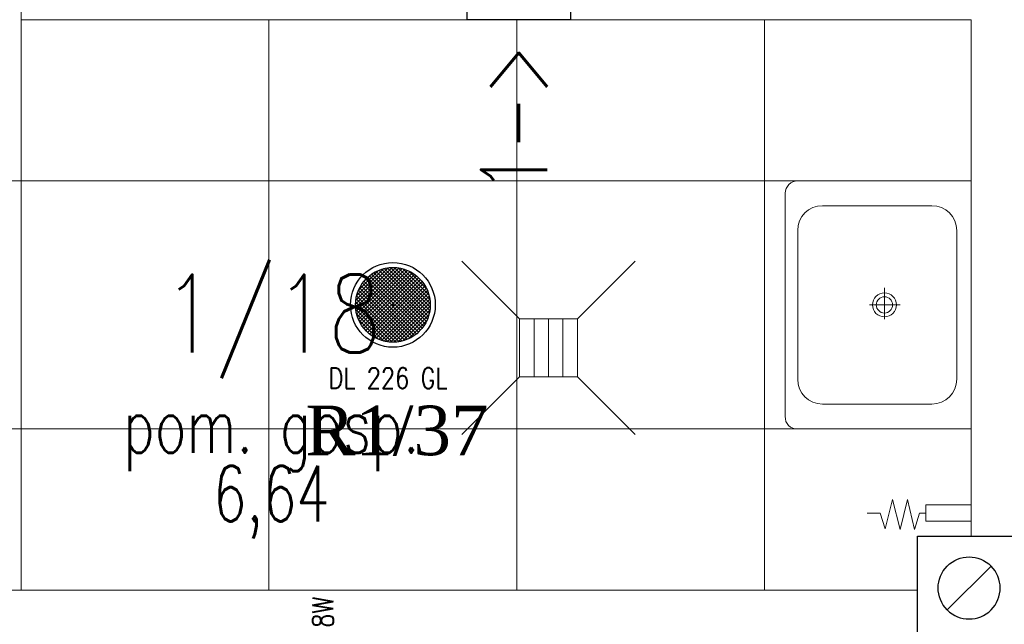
# Model space of a CAD drawing. Header units: centimetres. Extents: x 88729 to 133553, y -16225 to 14174.
# Tile 229 of 231: x 93991 to 94229, y -9032 to -8886. Entities that reach past the tile are written whole.
import ezdxf
from ezdxf.enums import TextEntityAlignment as Align

# ---------------------------------------------------------------- set-up
doc = ezdxf.new("R2010")
doc.units = ezdxf.units.CM
doc.layers.add('A-ARMATURA', color=252, linetype='Continuous', lineweight=5)
doc.layers.add('E_Istn_pozostaje', color=132, linetype='Continuous', lineweight=25)
for name, color, linetype in [('A-SCIANY', 252, 'Continuous'), ('A-SUFITY', 252, 'Continuous'), ('B-IWE', 252, 'Continuous'), ('B-IWE-KAN', 252, 'Continuous'), ('E_Istn', 170, 'Continuous'), ('E_opisy siły', 5, 'Continuous'), ('E_PODKLAD', 7, 'Continuous'), ('E_siła', 5, 'Continuous'), ('R-MET-IWE', 252, 'Continuous'), ('R-MET-POM-OPIS', 252, 'Continuous'), ('R-MET-POM-OPIS-NR', 252, 'Continuous'), ('R-MET-POM-OPIS-POM', 252, 'Continuous'), ('rz_wentylacja', 252, 'Continuous')]:
    doc.layers.add(name, color=color, linetype=linetype)
doc.styles.add('MET_POM', font='simplex.shx')
doc.styles.add('MM_050', font='romans.shx', dxfattribs={"width": 0.8, "height": 16})
doc.styles.add('old', font='BOOKOS.TTF')
doc.styles.get("Standard").update_dxf_attribs({"font": 'txt.shx'})

# ---------------------------------------------------------------- blocks, each defined once
blk = doc.blocks.new('RLX_DL_226_GL')
at = {"ltscale": 0.1}
h = blk.add_hatch(dxfattribs=at)
h.set_pattern_fill('ANSI37', color=256, scale=5, style=0)
h.set_pattern_definition([(45, (0, 0), (-0.441942, 0.441942), []), (135, (0, 0), (-0.441942, -0.441942), [])])
h.paths.add_polyline_path([(-9.05, 0, 1), (9.05, 0, 1)])
h.paths.add_polyline_path([(-0.01, -0.03), (0.58, -0.03), (0.58, 0.13), (-0.01, 0.13)], flags=24)
for p, q in [((-0.2, 0), (0, 0)), ((0, -0.2), (0, 0.2)), ((0, 0), (0.2, 0))]:
    blk.add_line(p, q, dxfattribs=at)
for radius in [10.25, 9.05]:
    blk.add_circle((0, 0), radius, dxfattribs=at)
at = {"ltscale": 0.1, "insert": (-15.59, -15.23), "char_height": 5, "width": 37.6033, "attachment_point": 1, "style": 'MM_050'}
blk.add_mtext('DL 226 GL', dxfattribs=at)
at = {"ltscale": 0.1, "flags": 9}
blk.add_attdef('RLXLUM', (0, 0), '', height=0.1, dxfattribs=at)
blk = doc.blocks.new('RLX_F50_18W')
at = {"ltscale": 0.1}
for p, q in [((5.9, 31.5), (-5.9, 31.5)), ((-5.9, -31.5), (-5.9, 31.5)), ((5.9, 31.5), (-2.22, 27.74)), ((5.9, 31.5), (5.9, -31.5)), ((-2.22, 27.74), (-2.22, 0)), ((-2.22, -27.74), (-2.22, 0)), ((-0.12, 0), (0, 0)), ((0, -0.12), (0, 0.12)), ((0, 0), (0.12, 0)), ((5.9, -31.5), (-2.22, -27.74)), ((-5.9, -31.5), (5.9, -31.5))]:
    blk.add_line(p, q, dxfattribs=at)
at = {"ltscale": 0.1, "insert": (-23.11, -36.07), "char_height": 5, "width": 57.6794, "attachment_point": 1, "style": 'MM_050'}
blk.add_mtext('CIVIC F50 18W', dxfattribs=at)
at = {"ltscale": 0.1, "flags": 9}
blk.add_attdef('RLXLUM', (0, 0), '', height=0.1, dxfattribs=at)
blk = doc.blocks.new('E_opis siły')
at = {"layer": 'E_siła', "linetype": 'Continuous', "ltscale": 0.5, "style": 'old', "flags": 4}
blk.add_attdef('OBWÓD', (0, 0), '', height=12, dxfattribs=at)
blk = doc.blocks.new('A$C0B567CFF')
at = {"layer": 'A-ARMATURA'}
for p, q in [((-300, 0), (300, 0)), ((300, 0), (300, -420)), ((-300, 0), (-300, -420)), ((180, -35), (-180, -35)), ((-240, -95), (-240, -360)), ((240, -95), (240, -360)), ((0, -246.3), (0, -171.9)), ((-34.2, -209.8), (41.1, -210)), ((0, -420), (-180, -420)), ((180, -420), (0, -420)), ((-270, -450), (270, -450))]:
    blk.add_line(p, q, dxfattribs=at)
for radius in [29.1, 19.7]:
    blk.add_circle((0, -210), radius, dxfattribs=at)
for centre, radius, start, end in [((-180, -95), 60, 90, 180), ((180, -95), 60, 0, 90), ((-180, -360), 60, 180, 270), ((180, -360), 60, 270, 0), ((-272.7, -422.7), 27.4, 174.3468, 275.6532), ((270.1, -420.1), 29.9, 269.8482, 0.1518)]:
    blk.add_arc(centre, radius, start, end, dxfattribs=at)
blk = doc.blocks.new('A$C1E9A6502')
at = {"layer": 'A-ARMATURA', "xscale": 0.09999999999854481, "yscale": 0.09999999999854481, "zscale": 0.09999999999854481, "rotation": 269.9999999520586}
blk.add_blockref('A$C0B567CFF', (21, -30), dxfattribs=at)
blk = doc.blocks.new('A$C1D21525B')
at = {"layer": 'A-ARMATURA'}
blk.add_lwpolyline([(0, 11.01), (0, 12.5), (-3.99, 13.74), (3.32, 15.39), (-3.99, 17.22), (3.32, 19.09), (-3.82, 20.87), (0, 22.08), (0, 25.18)], dxfattribs=at)
blk.add_lwpolyline([(1.99, 0), (-1.99, 0), (-1.99, 11.01), (1.99, 11.01)], close=True, dxfattribs=at)
blk = doc.blocks.new('MPOM0239')
at = {"layer": 'R-MET-POM-OPIS', "style": 'MET_POM', "width": 0.7}
for tag, p in [('POS', (0, -0.225)), ('ARE', (0, -0.4898))]:
    blk.add_attdef(tag, text='', height=0.2, dxfattribs=at).set_placement(p, align=Align.CENTER)
at = {"layer": 'R-MET-POM-OPIS', "style": 'MET_POM', "width": 0.7, "flags": 1}
blk.add_attdef('UNI', (0.2464, -0.4898), '', height=0.2, dxfattribs=at)
at = {"layer": 'R-MET-POM-OPIS-NR', "style": 'MET_POM', "width": 0.8}
blk.add_attdef('NR', text='', height=0.2, dxfattribs=at).set_placement((-0.0028, 0.269), align=Align.CENTER)
at = {"layer": 'R-MET-POM-OPIS-POM', "style": 'MET_POM', "width": 0.7}
blk.add_attdef('POM', text='', height=0.2, dxfattribs=at).set_placement((0, 0.0223), align=Align.CENTER)
blk = doc.blocks.new('IWE0W')
at = {"layer": 'B-IWE-KAN'}
blk.add_lwpolyline([(0.854, 0.854, -1), (0.146, 0.146), (0.854, 0.854, 1), (0.146, 0.146)], format="xyb", dxfattribs=at)
blk = doc.blocks.new('IWE0W011')
at = {"layer": 'B-IWE'}
blk.add_lwpolyline([(0, 0), (25, 0), (25, 25), (0, 25), (0, 0)], dxfattribs=at)
at = {"xscale": 15, "yscale": 15, "zscale": 15}
blk.add_blockref('IWE0W', (5, 5), dxfattribs=at)
at = {"layer": 'R-MET-IWE', "width": 0.75}
blk.add_attdef('NR', text='', height=9.5, dxfattribs=at).set_placement((12.5, 37), align=Align.MIDDLE)
blk = doc.blocks.new('KRAT')
for p, q in [((-7, 7), (-21, 21)), ((7, 7), (21, 21)), ((7, 3.5), (-7, 3.5)), ((7, 0), (-7, 0)), ((7, -3.5), (-7, -3.5)), ((-7, -7), (-21, -21)), ((7, -7), (21, -21))]:
    blk.add_line(p, q)
blk.add_lwpolyline([(7, -7), (7, 7), (-7, 7), (-7, -7)], close=True)
blk = doc.blocks.new('A$Ce817dbbb')
at = {"layer": 'A-SCIANY', "color": 252, "lineweight": 9, "ltscale": 3}
for p, q in [((2589.1, -19200.02), (2589.1, -19351.02)), ((2819.1, -19351.02), (2589.1, -19351.02)), ((2819.1, -19351.02), (2819.1, -19476.02)), ((2469.1, -19489.02), (2806.1, -19489.02))]:
    blk.add_line(p, q, dxfattribs=at)
blk.add_lwpolyline([(2806.1, -19489.02), (2806.1, -19476.02), (2819.1, -19476.02)], dxfattribs=at)
at = {"layer": 'A-SUFITY', "lineweight": 0, "ltscale": 0.1}
for p, q in [((2589.1, -19489.02), (2589.1, -19351.02)), ((2649.1, -19489.02), (2649.1, -19351.02)), ((2709.1, -19489.02), (2709.1, -19351.02)), ((2769.1, -19489.02), (2769.1, -19351.02)), ((2819.1, -19390.02), (2469.1, -19390.02)), ((2819.1, -19450.02), (2469.1, -19450.02))]:
    blk.add_line(p, q, dxfattribs=at)
at = {"layer": 'A-ARMATURA', "color": 252, "lineweight": 9, "xscale": -1}
for name, p, rotation in [('A$C1E9A6502', (2798.1, -19450.02), 180), ('KRAT', (2716.77, -19430.41), 270)]:
    blk.add_blockref(name, p, dxfattribs=dict(at, rotation=rotation))
at = {"layer": 'A-ARMATURA', "color": 252, "lineweight": 9, "rotation": 90}
blk.add_blockref('A$C1D21525B', (2819.1, -19470.4), dxfattribs=at)
at = {"layer": 'R-MET-POM-OPIS', "color": 252, "lineweight": 9}
ref = blk.add_blockref('MPOM0239', (2649.69, -19457.31), dxfattribs=dict(at, xscale=-67.20000000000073, yscale=67.20000000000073, zscale=67.19999999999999))
ref.add_attrib('NR', '1/18', dxfattribs={"layer": 'R-MET-POM-OPIS-NR', "height": 18.816, "style": 'MET_POM', "width": 0.8}).set_placement((2649.88, -19431.52), align=Align.CENTER)
ref.add_attrib('ARE', '6,64', dxfattribs={"height": 13.44, "style": 'MET_POM', "width": 0.7}).set_placement((2649.69, -19472.43), align=Align.CENTER)
ref.add_attrib('POM', 'pom. gosp.', dxfattribs={"layer": 'R-MET-POM-OPIS-POM', "height": 13.44, "style": 'MET_POM', "width": 0.7}).set_placement((2649.69, -19455.81), align=Align.CENTER)
at = {"layer": 'rz_wentylacja', "color": 252, "lineweight": 9}
ref = blk.add_blockref('IWE0W011', (2697.1, -19326.02), dxfattribs=dict(at, xscale=-1, rotation=180))
ref.add_attrib('NR', '1->', (2716.46, -19392.99), dxfattribs={"layer": 'R-MET-IWE', "height": 16, "rotation": 90, "width": 0.75})
ref = blk.add_blockref('IWE0W011', (2831.1, -19476.02), dxfattribs=dict(at, xscale=-1, rotation=90))
ref.add_attrib('NR', '-k.s.', (2835.01, -19495.37), dxfattribs={"layer": 'R-MET-IWE', "height": 16, "width": 0.75})
at = {"layer": 'R-MET-IWE', "color": 252, "lineweight": 9, "width": 0.75}
for tag, rotation, p in [('0-', 90, (-1139.05, -4143.61)), ('0-', 90, (-1113.05, -4143.61)), ('0-', 90, (-1087.05, -4143.61)), ('2-', 90, (-796.05, -4143.61)), ('2-', 90, (-505.05, -4143.61)), ('0-', 90, (-480.05, -4143.61)), ('0-', 90, (-456.05, -4143.61)), ('2-', 90, (-166.05, -4143.61)), ('2-', 90, (-625.66, -4833.61)), ('2-', 90, (-599.66, -4833.61)), ('2-', 90, (-573.66, -4833.61)), ('0-', 180, (-2169.64, -4848.47)), ('0-', 180, (-2169.64, -4873.47)), ('0-', 180, (-2169.64, -4899.47)), ('-2', 90, (-1661.47, -4961.65)), ('-2', 90, (-1636.47, -4961.65)), ('0-', 270, (-1489.78, -4968.06)), ('0-', 270, (-1464.78, -4968.06)), ('0-', 270, (-1439.78, -4968.06)), ('0-', 270, (-1364.78, -4968.06)), ('0-', 270, (-1339.78, -4968.06)), ('0-', 270, (-1314.78, -4968.06)), ('0-', 270, (328.22, -4968.06)), ('0-', 270, (354.22, -4968.06)), ('0-', 270, (1256.22, -4968.06)), ('0-', 270, (1282.22, -4968.06)), ('0-', 90, (-513.05, -5496.61)), ('0-', 90, (-487.05, -5496.61)), ('K.S.-', 90, (-487.05, -5766.11)), ('0-', 90, (-513.05, -5766.11)), ('1-', 90, (-539.05, -6114.61)), ('0-', 90, (-513.05, -6114.61)), ('0-', 90, (-487.05, -6114.61)), ('0-', 90, (301.95, -6545.61)), ('0-', 90, (327.95, -6545.61)), ('0-', 90, (353.95, -6545.61)), ('0-', 90, (416.11, -6545.61)), ('0-', 90, (1255.95, -6545.61)), ('0-', 90, (1281.95, -6545.61)), ('1-', 90, (2382.95, -6845.61)), ('1-', 90, (2408.95, -6845.61)), ('1-', 90, (2434.95, -6845.61)), ('1-', 90, (2827.95, -6845.61)), ('1-', 90, (2853.95, -6845.61)), ('1-', 90, (2879.95, -6845.61)), ('<-2', 90, (-910.64, -10482.41)), ('2->', 90, (-718.15, -10854.38)), ('2->', 90, (-692.15, -10854.38)), ('2->', 90, (-744.15, -10870.8)), ('-0', 90, (-186.09, -12450.12)), ('1-', 90, (2264.47, -12866.38)), ('1-', 90, (2290.47, -12866.38)), ('1-', 90, (2316.47, -12866.38)), ('1-', 90, (2709.47, -12866.38)), ('1-', 90, (2735.47, -12866.38)), ('1-', 90, (2761.47, -12866.38)), ('<-KL', 90, (-700.01, -16780.91)), ('-0', 90, (-179.94, -18957.53)), ('0->', 90, (-1257.53, -23179.05)), ('0->', 90, (-1231.53, -23179.05)), ('0->', 90, (-1205.53, -23179.05)), ('0->', 90, (-600.53, -23179.05)), ('0->', 90, (-574.53, -23179.05)), ('0->', 90, (-1692.53, -24074.05)), ('0->', 90, (-1666.53, -24074.05)), ('0->', 90, (-1640.53, -24074.05)), ('0->', 90, (-1486.53, -24074.05)), ('0->', 90, (-1460.53, -24074.05)), ('0->', 90, (-1434.53, -24074.05)), ('<-0', 90, (-499.82, -24383.56)), ('<-0', 90, (-298.11, -24383.56)), ('<-0', 180, (-587.12, -25088.86)), ('<-0', 270, (-496.63, -25202.68)), ('<-0', 180, (-1353.25, -25419.36)), ('<-0', 180, (-1187.25, -25444.1)), ('<-0', 90, (-179.61, -25454.22)), ('<-0', 90, (-69.59, -26375.36)), ('<-0', 90, (-43.59, -26375.36))]:
    blk.add_attdef(tag, text='', height=17, rotation=rotation, dxfattribs=at).set_placement(p, align=Align.MIDDLE)
for tag, p in [('2-', (1424.81, -4179.2)), ('2-', (1424.81, -4205.2)), ('K.S.-', (-76.89, -4264.2)), ('KL-', (-613.13, -4292.18)), ('1-', (-613.13, -4312.18)), ('1-', (-613.13, -4332.18)), ('K.S.-', (1414.13, -4333.66)), ('0-', (-70.19, -4341.2)), ('0-', (469.81, -4341.2)), ('1-', (-613.13, -4352.18)), ('0-', (1424.81, -4361.2)), ('0-', (-70.19, -4367.2)), ('1-', (469.81, -4367.2)), ('0-', (1099.81, -4368.2)), ('2-', (1424.81, -4387.2)), ('1-', (-70.19, -4393.2)), ('1-', (469.81, -4393.2)), ('1-', (1099.81, -4394.2)), ('2-', (1424.81, -4413.2)), ('2-', (-70.19, -4419.2)), ('2-', (1099.81, -4420.2)), ('K.S.-', (-76.89, -4445.2)), ('2-', (469.81, -4444.2)), ('2-', (1099.81, -4446.2)), ('2-', (469.81, -4470.2)), ('2-', (-825.19, -4496.2)), ('2-', (-825.19, -4522.2)), ('2-', (-70.19, -4574.2)), ('2-', (-70.19, -4600.2)), ('K.S.-', (1089.13, -4600.66)), ('2-', (1099.81, -4653.2)), ('2-', (-70.19, -4669.2)), ('2-', (1099.81, -4679.2)), ('-1', (1806.78, -4690.78)), ('1-', (-70.19, -4695.2)), ('2-', (1099.81, -4705.2)), ('-1', (1806.78, -4716.3)), ('K.S.-', (-73.2, -4721.2)), ('-1', (1806.78, -4743.07)), ('FR-', (-70.19, -4747.2)), ('0-', (-1066.19, -6382.7)), ('0-', (-1066.19, -6408.7)), ('2-', (1729.81, -6586.2)), ('2-', (1729.81, -6612.2)), ('2-', (1729.81, -6638.2)), ('2-', (1729.81, -6664.2)), ('K.S.-', (469.81, -6788.2)), ('1-', (-962.19, -6915.2)), ('1-', (-460.19, -6923.2)), ('1-', (469.81, -6923.2)), ('2-', (1729.81, -6923.2)), ('1-', (-460.19, -6949.2)), ('1-', (469.81, -6949.2)), ('2-', (1729.81, -6949.2)), ('K.S.-', (2901.81, -6960.2)), ('2-', (1729.81, -6975.2)), ('2-', (1729.81, -7001.2)), ('2-', (-460.19, -7026.2)), ('0-', (469.81, -7026.2)), ('2-', (-460.19, -7052.2)), ('0-', (469.81, -7052.2)), ('2-', (-460.19, -7078.2)), ('2-', (469.81, -7078.2)), ('1-', (2901.81, -7088.2)), ('2-', (469.81, -7104.2)), ('1-', (2901.81, -7114.2)), ('0-', (1729.81, -7131.2)), ('2-', (-460.19, -7141.2)), ('0-', (1729.81, -7157.2)), ('2-', (-460.19, -7167.2)), ('2-', (469.81, -7181.2)), ('2-', (1729.81, -7183.2)), ('0-', (-460.19, -7193.2)), ('2-', (469.81, -7207.2)), ('2-', (1729.81, -7209.2)), ('K.S.-', (-470.87, -7217.66)), ('2-', (469.81, -7233.2)), ('2-', (1729.81, -7235.2)), ('1-', (-460.19, -7245.2)), ('2-', (469.81, -7259.2)), ('2-', (1729.81, -7261.2)), ('2-', (1729.81, -7287.2)), ('2-', (-460.19, -7297.2)), ('2->', (-943.67, -10542.97)), ('-1', (1688.29, -10711.55)), ('-1', (1688.29, -10737.55)), ('-1', (1688.29, -10763.55)), ('<-2', (1685.55, -12605.39)), ('2->', (1611.33, -12636.47)), ('2->', (1611.33, -12658.97)), ('2->', (1590.77, -12684.97)), ('K.S.-', (2783.33, -12980.97)), ('2->', (-578.67, -13046.97)), ('2->', (-578.67, -13072.97)), ('<-2', (-476.88, -13105.94)), ('1-', (2783.33, -13108.97)), ('1-', (2783.33, -13134.97)), ('<-1', (-610.79, -16857.83)), ('<-1', (-610.79, -16877.83)), ('<-1', (1688.29, -17218.96)), ('<-1', (1688.29, -17244.96)), ('<-1', (1688.29, -17270.96)), ('<-1', (-478.91, -18553.43)), ('<-0', (-2287.98, -23879.57)), ('<-0', (-2287.98, -23905.57)), ('<-0', (-2287.98, -23931.57)), ('<-0', (-343.08, -24738.18)), ('<-0', (-478.91, -25059.68))]:
    blk.add_attdef(tag, text='', height=17, dxfattribs=at).set_placement(p, align=Align.MIDDLE)

msp = doc.modelspace()

# ---------------------------------------------------------------- block references
at = {"layer": 'E_Istn'}
msp.add_blockref('RLX_DL_226_GL', (94080.98, -8954.63), dxfattribs=at)
at = {"layer": 'E_Istn_pozostaje', "rotation": 90}
msp.add_blockref('RLX_F50_18W', (94025.49, -9041.53), dxfattribs=at)
at = {"layer": 'E_opisy siły', "linetype": 'Continuous'}
ref = msp.add_blockref('E_opis siły', (94120.21, -8991, -600), dxfattribs=dict(at, xscale=-1))
ref.add_attrib('OBWÓD', 'R1/37', (94059.79, -8991, -600), dxfattribs={"color": 3, "linetype": 'Continuous', "ltscale": 0.5, "height": 12, "style": 'old'})
at = {"layer": 'E_PODKLAD'}
msp.add_blockref('A$Ce817dbbb', (91401.87, 10465.39), dxfattribs=at)

doc.saveas('drawing.dxf')
